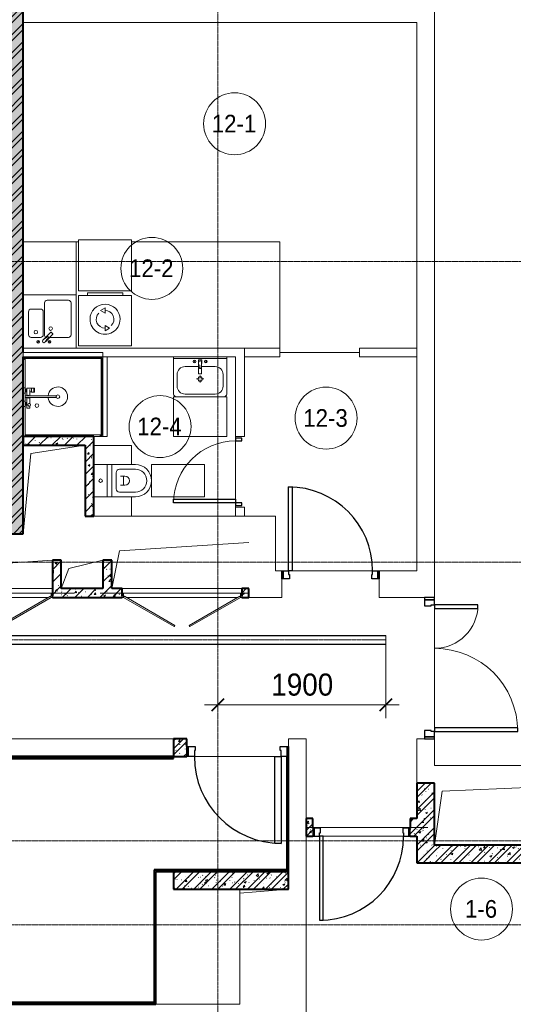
# Model space of a CAD drawing. Header units: millimetres. Extents: x 5617 to 113704, y 7718 to 156189.
# Tile 40 of 48: x 65534 to 71114, y 65800 to 76932. Entities that reach past the tile are written whole.
import ezdxf

# ---------------------------------------------------------------- set-up
doc = ezdxf.new("R2010")
doc.units = ezdxf.units.MM
for name, pattern in [('ADSK_Линия сетки', [25, 20, -2.5, 0, -2.5]), ('Линия сетки', [25, 20, -2.5, 0, -2.5]), ('Осевая', [14, 10, -2, 0, -2])]:
    doc.linetypes.add(name, pattern=pattern)
for name, color, linetype, lineweight in [('Двери', 7, 'Continuous', 18), ('Кабельные лотки', 7, 'Continuous', 18), ('Каркас несущий', 7, 'Continuous', 18), ('Каркас_Импост', 7, 'Continuous', 30), ('Лестницы', 7, 'Continuous', 18), ('Марки помещений', 7, 'Continuous', 20), ('Мебель', 7, 'Continuous', 18), ('Монтажный зазор', 7, 'Continuous', 30), ('Осевая линия', 7, 'Осевая', 18), ('Оси', 7, 'Continuous', 9), ('Панель', 7, 'Continuous', 30), ('Перекрытия', 7, 'Continuous', 18), ('Размеры', 7, 'Continuous', 9), ('Размеры-100', 7, 'Continuous', 9), ('Сантехнические приборы', 7, 'Continuous', 18), ('Стены', 7, 'Continuous', 18), ('Стены разрез', 7, 'Continuous', 40), ('Стены штриховка', 7, 'Continuous', 40), ('Электрооборудование', 7, 'Continuous', 18)]:
    doc.layers.add(name, color=color, linetype=linetype, lineweight=lineweight)
doc.styles.add('Arial', font='arial.ttf', dxfattribs={"width": 0.9, "height": 250})
doc.styles.add('Arial_3', font='arial.ttf', dxfattribs={"width": 0.9, "height": 200})
doc.dimstyles.new('Основной_2_5_мм', dxfattribs={"dimscale": 304.8, "dimtxt": 255.06485, "dimasz": 0.463911, "dimexe": 0.492126, "dimexo": 0.492126, "dimgap": 0.098425, "dimtad": 1, "dimdec": 0, "dimdsep": 46, "dimtxsty": 'Arial', "dimblk1": 'OBLIQUE', "dimblk2": 'OBLIQUE', "dimsah": 1, "dimcen": 0.09, "dimdle": 0.492126, "dimazin": 2, "dimtfac": 1, "dimtdec": 4, "dimtix": 1, "dimtmove": 0, "dimatfit": 3, "dimfxl": 1, "dimtvp": 1, "dimtolj": 1, "dimtzin": 0, "dimlwd": 20, "dimlwe": 20, "dimarcsym": 2})
pattern_1 = [(50, (0, 0), (218.62117, -19.1268), [22.86, -251.46]), (355, (0, 0), (-42.2919, 229.2684), [18.288, -201.168]), (100.451, (18.22, -1.6), (176.33107, 210.13963), [19.428, -213.708]), (46.184, (0, 60.96), (325.29495, -50.45164), [34.29, -377.19]), (96.636, (27.1, 56.76), (284.883, 296.9127), [29.142, -320.562]), (351.184, (0, 60.96), (284.8858, 296.9107), [27.432, -301.752]), (21, (30.48, 45.72), (181.93753, -122.71832), [22.86, -251.46]), (326, (30.48, 45.72), (74.1622, 221.0262), [18.288, -201.168]), (71.451, (45.64, 35.5), (256.10035, 98.30526), [19.428, -213.708]), (37.5, (0, 0), (3.70639, 101.465895), [3.353, -195.377, 3.353, -200.863, -201.93]), (37.5, (0, 0), (3.70639, 101.465895), [-402.946, 3.353, -198.577]), (7.5, (0, 0), (80.18358, 120.21653), [3.353, -113.081, 3.353, -190.805, -76.962]), (7.5, (0, 0), (80.18358, 120.21653), [-310.591, 3.353, -73.609]), (327.5, (-67.97, 0), (162.708646, -6.87497), [3.353, -72.847, 3.353, -234.391, -315.468]), (327.5, (-67.97, 0), (162.708646, -6.87497), [-313.944, 3.353, -312.115]), (317.5, (-98.45, 0), (177.75468, 30.51183), [3.353, -95.707, 3.353, -154.534, -224.028]), (317.5, (-98.45, 0), (177.75468, 30.51183), [-256.946, 3.353, -220.675])]
pattern_2 = [(45, (0, 0), (-70.71068, 70.71068), [])]
pattern_3 = [(45, (0, 0), (-101.02788, 101.02788), []), (45, (67.35, 0), (-101.02788, 101.02788), [])]

# ---------------------------------------------------------------- blocks, each defined once
blk = doc.blocks.new('MR_Зона обслуживания - MR_Зона обслуживания-2560081-МКСС_K1_L02_4_800_')
at = {"layer": 'Мебель', "color": 254, "lineweight": 9, "true_color": 0xcccccc}
for p, q in [((450, 50), (-450, 50)), ((-450, 50), (-450, 0)), ((-450, 0), (450, 0)), ((450, 0), (450, 50))]:
    blk.add_line(p, q, dxfattribs=at)
blk = doc.blocks.new('MR_Зона обслуживания - MR_Зона обслуживания-2560083-МКСС_K1_L02_4_800_')
at = {"layer": 'Мебель', "color": 254, "lineweight": 9, "true_color": 0xcccccc}
for p, q in [((182.5, 600), (-182.5, 600)), ((-182.5, 600), (-182.5, 0)), ((182.5, 0), (182.5, 600)), ((-182.5, 0), (182.5, 0))]:
    blk.add_line(p, q, dxfattribs=at)
blk = doc.blocks.new('MR_Зона обслуживания - MR_Зона обслуживания-2560084-МКСС_K1_L02_4_800_')
at = {"layer": 'Мебель', "color": 254, "lineweight": 9, "true_color": 0xcccccc}
for p, q in [((108.75, 425), (-108.75, 425)), ((-108.75, 425), (-108.75, 0)), ((108.75, 0), (108.75, 425))]:
    blk.add_line(p, q, dxfattribs=at)
blk = doc.blocks.new('MR_Зона обслуживания - MR_Зона обслуживания-V5-МКСС_K1_L02_4_800_')
at = {"layer": 'Мебель', "color": 254, "lineweight": 9, "true_color": 0xcccccc}
for p, q in [((300, 0), (-300, 0)), ((-300, 0), (-300, -580)), ((300, -580), (300, 0)), ((-300, -580), (300, -580))]:
    blk.add_line(p, q, dxfattribs=at)
blk = doc.blocks.new('MR_Зона обслуживания - MR_Зона обслуживания-V6-МКСС_K1_L02_4_800_')
at = {"layer": 'Мебель', "color": 254, "lineweight": 9, "true_color": 0xcccccc}
for p, q in [((300, 600), (-300, 600)), ((300, 0), (300, 600)), ((-300, 0), (300, 0))]:
    blk.add_line(p, q, dxfattribs=at)
blk = doc.blocks.new('MR_Зона обслуживания - MR_Зона обслуживания-V9-МКСС_K1_L02_4_800_')
at = {"layer": 'Мебель', "color": 254, "lineweight": 9, "true_color": 0xcccccc}
for p, q in [((300, 0), (-300, 0)), ((-300, 0), (-300, -450)), ((300, -450), (300, 0)), ((-300, -450), (300, -450))]:
    blk.add_line(p, q, dxfattribs=at)
blk = doc.blocks.new('A_DOR_Door - Вн_3_Одинарная_800x2100-2782840-МКСС_K1_L02_4_800_')
at = {"layer": 'Двери', "color": 254, "lineweight": 30, "true_color": 0xcccccc}
for p, q in [((-350, 50), (-350, 750)), ((-350, 750), (-310, 750)), ((-350, 50), (-350, 750)), ((-310, 750), (-310, 50)), ((-380, 50), (-380, -20)), ((-350, 50), (-380, 50)), ((-310, 50), (-350, 50)), ((-350, -20), (-350, 50)), ((380, 50), (350, 50)), ((350, 50), (350, -20)), ((380, -20), (380, 50)), ((-380, -20), (-350, -20)), ((350, -20), (380, -20))]:
    blk.add_line(p, q, dxfattribs=at)
at = {"layer": 'Двери', "color": 254, "lineweight": 9, "true_color": 0xe5e5e5}
blk.add_arc((-350, 50), 700, 360, 90, dxfattribs=at)
blk = doc.blocks.new('101_Лючок доступа_Двупольный - ЛД_П_1350х2100_ПК-3931540-МКСС_K1_L02_4_800_')
at = {"layer": 'Двери', "color": 254, "true_color": 0xcccccc}
for p, q in [((-88, 380), (-660, 50)), ((-653, 37), (-81, 367)), ((-81, 367), (-88, 380)), ((88, 380), (81, 367)), ((81, 367), (652, 37)), ((660, 50), (88, 380)), ((-660, 50), (-675, 50)), ((-660, 50), (-653, 37)), ((0, 50), (-630, 50)), ((630, 50), (0, 50)), ((652, 37), (660, 50)), ((675, 50), (660, 50)), ((675, -50), (-675, -50))]:
    blk.add_line(p, q, dxfattribs=at)
at = {"layer": 'Каркас_Импост', "color": 254, "lineweight": 18, "true_color": 0xcccccc}
for p, q in [((-675, 50), (-660, 50)), ((-675, 50), (-675, 0)), ((-675, 0), (-660, 0)), ((-660, 50), (-660, 0)), ((675, 50), (660, 50)), ((660, 50), (660, 0)), ((660, 0), (675, 0)), ((675, 50), (675, 0))]:
    blk.add_line(p, q, dxfattribs=at)
blk = doc.blocks.new('101_Лючок доступа_Двупольный - ЛД_П_1500х2100-3933160-МКСС_K1_L02_4_800_')
at = {"layer": 'Двери', "color": 254, "true_color": 0xcccccc}
for p, q in [((-98, 417), (-735, 50)), ((-728, 37), (-91, 405)), ((-91, 405), (-98, 417)), ((98, 417), (91, 405)), ((91, 405), (727, 37)), ((735, 50), (98, 417)), ((-735, 50), (-750, 50)), ((-735, 50), (-728, 37)), ((0, 50), (-705, 50)), ((705, 50), (0, 50)), ((727, 37), (735, 50)), ((750, 50), (735, 50)), ((750, -50), (-750, -50))]:
    blk.add_line(p, q, dxfattribs=at)
at = {"layer": 'Каркас_Импост', "color": 254, "lineweight": 18, "true_color": 0xcccccc}
for p, q in [((-750, 50), (-735, 50)), ((-750, 50), (-750, 0)), ((-750, 0), (-735, 0)), ((-735, 50), (-735, 0)), ((750, 50), (735, 50)), ((735, 50), (735, 0)), ((735, 0), (750, 0)), ((750, 50), (750, 0))]:
    blk.add_line(p, q, dxfattribs=at)
blk = doc.blocks.new('101_Дверь_Однопольная - _НЧ_Мет_900х2100_Квартира_Пр-3603088-МКСС_K1_L02_4_800_')
at = {"layer": 'Каркас_Импост', "color": 254, "true_color": 0xcccccc}
for p, q in [((-535, 150), (-475, 150)), ((-535, 60), (-535, 150)), ((-475, 150), (-475, 110)), ((475, 150), (535, 150)), ((475, 110), (475, 150)), ((535, 150), (535, 60)), ((-465, 60), (-535, 60)), ((-475, 110), (-465, 110)), ((-465, 110), (-465, 60)), ((465, 110), (475, 110)), ((465, 60), (465, 110)), ((535, 60), (465, 60))]:
    blk.add_line(p, q, dxfattribs=at)
at = {"layer": 'Монтажный зазор', "color": 254, "true_color": 0xcccccc}
for p, q in [((-550, 150), (-535, 150)), ((-550, 60), (-550, 150)), ((-535, 150), (-535, 60)), ((535, 60), (535, 150)), ((535, 150), (550, 150)), ((550, 150), (550, 60)), ((-535, 60), (-550, 60)), ((550, 60), (535, 60))]:
    blk.add_line(p, q, dxfattribs=at)
at = {"layer": 'Панель', "color": 254, "true_color": 0xcccccc}
for p, q in [((-475, 1100), (-435, 1100)), ((-475, 150), (-475, 1100)), ((-435, 1100), (-435, 150)), ((-435, 150), (-475, 150))]:
    blk.add_line(p, q, dxfattribs=at)
blk.add_arc((-475, 150), 950, 0, 90, dxfattribs=at)
blk = doc.blocks.new('101_Дверь_Однопольная - _НЧ_Мет_900х2100_Квартира_Л-3603484-МКСС_K1_L02_4_800_')
at = {"layer": 'Каркас_Импост', "color": 254, "true_color": 0xcccccc}
for p, q in [((-475, 100), (-535, 100)), ((-535, 100), (-535, 10)), ((-535, 10), (-465, 10)), ((-475, 60), (-475, 100)), ((-465, 60), (-475, 60)), ((-465, 10), (-465, 60)), ((475, 60), (465, 60)), ((465, 60), (465, 10)), ((465, 10), (535, 10)), ((535, 100), (475, 100)), ((475, 100), (475, 60)), ((535, 10), (535, 100))]:
    blk.add_line(p, q, dxfattribs=at)
at = {"layer": 'Монтажный зазор', "color": 254, "true_color": 0xcccccc}
for p, q in [((-535, 100), (-550, 100)), ((-550, 100), (-550, 10)), ((-550, 10), (-535, 10)), ((-535, 10), (-535, 100)), ((550, 100), (535, 100)), ((535, 100), (535, 10)), ((535, 10), (550, 10)), ((550, 10), (550, 100))]:
    blk.add_line(p, q, dxfattribs=at)
at = {"layer": 'Панель', "color": 254, "true_color": 0xcccccc}
for p, q in [((475, 1050), (435, 1050)), ((435, 1050), (435, 100)), ((475, 100), (475, 1050)), ((435, 100), (475, 100))]:
    blk.add_line(p, q, dxfattribs=at)
blk.add_arc((475, 100), 950, 90, 180, dxfattribs=at)
blk = doc.blocks.new('ПР - 1100_200_Оп200-75-3603498-МКСС_K1_L02_4_800_')
at = {"layer": 'Каркас несущий', "color": 254, "true_color": 0xffcccc}
blk.add_line((-750, 0), (625, 0), dxfattribs=at)
blk.add_line((-750, 0), (625, 0), dxfattribs=at)
blk = doc.blocks.new('101_Дверь_Однопольная - _НЧ_Мет_900х2100_ЛК_По дизайн-проекту_EI60_Пр-3790435-МКСС_K1_L02_4_800_')
at = {"layer": 'Каркас_Импост', "color": 254, "true_color": 0xcccccc}
for p, q in [((-560, 100), (-490, 100)), ((-560, -15), (-560, 100)), ((-490, 100), (-490, 30)), ((-490, 30), (-480, 30)), ((-480, 30), (-480, -15)), ((480, 30), (490, 30)), ((480, -15), (480, 30)), ((490, 100), (560, 100)), ((490, 30), (490, 100)), ((560, 100), (560, -15)), ((-480, -15), (-560, -15)), ((560, -15), (480, -15))]:
    blk.add_line(p, q, dxfattribs=at)
at = {"layer": 'Монтажный зазор', "color": 254, "true_color": 0xcccccc}
for p, q in [((-575, 100), (-560, 100)), ((-575, -15), (-575, 100)), ((-560, 100), (-560, -15)), ((560, -15), (560, 100)), ((560, 100), (575, 100)), ((575, 100), (575, -15)), ((-560, -15), (-575, -15)), ((575, -15), (560, -15))]:
    blk.add_line(p, q, dxfattribs=at)
at = {"layer": 'Панель', "color": 254, "true_color": 0xcccccc}
for p, q in [((-490, 1080), (-420, 1080)), ((-490, 100), (-490, 1080)), ((-420, 1080), (-420, 100)), ((-420, 100), (-490, 100))]:
    blk.add_line(p, q, dxfattribs=at)
blk.add_arc((-490, 100), 980, 0, 90, dxfattribs=at)
blk = doc.blocks.new('101_Дверь_Двупольная - _ПЧ_Мет_1350х2100_Лифтовый холл_Л-3669655-МКСС_K1_L02_4_800_')
at = {"layer": 'Каркас_Импост', "color": 254, "true_color": 0xcccccc}
for p, q in [((-715, 100), (-775, 100)), ((-775, 100), (-775, -15)), ((-715, 60), (-715, 100)), ((-705, 60), (-715, 60)), ((-705, -15), (-705, 60)), ((715, 60), (705, 60)), ((705, 60), (705, -15)), ((775, 100), (715, 100)), ((715, 100), (715, 60)), ((775, -15), (775, 100)), ((-775, -15), (-705, -15)), ((705, -15), (775, -15))]:
    blk.add_line(p, q, dxfattribs=at)
at = {"layer": 'Монтажный зазор', "color": 254, "true_color": 0xcccccc}
for p, q in [((-775, 100), (-800, 100)), ((-800, 100), (-800, -15)), ((-775, -15), (-775, 100)), ((800, 100), (775, 100)), ((775, 100), (775, -15)), ((800, -15), (800, 100)), ((-800, -15), (-775, -15)), ((775, -15), (800, -15))]:
    blk.add_line(p, q, dxfattribs=at)
at = {"layer": 'Панель', "color": 254, "true_color": 0xcccccc}
for p, q in [((715, 1040), (675, 1040)), ((675, 1040), (675, 100)), ((715, 100), (715, 1040)), ((-675, 590), (-715, 590)), ((-715, 590), (-715, 100)), ((-675, 100), (-675, 590)), ((-715, 100), (-675, 100)), ((675, 100), (715, 100))]:
    blk.add_line(p, q, dxfattribs=at)
at = {"layer": 'Панель', "color": 254, "lineweight": 18, "true_color": 0xcccccc}
for centre, radius, start, end in [((715, 100), 940, 90, 180), ((-715, 100), 490, 360, 90)]:
    blk.add_arc(centre, radius, start, end, dxfattribs=at)
blk = doc.blocks.new('ПР - 1520_100_Оп1210-250-3955347-МКСС_K1_L02_4_800_')
at = {"layer": 'Каркас несущий', "color": 254, "true_color": 0xffcccc}
blk.add_line((-1000, 0), (1960, 0), dxfattribs=at)
blk.add_line((-1000, 0), (1960, 0), dxfattribs=at)
blk = doc.blocks.new('ПР - 1350_100_Оп250-80-3954771-МКСС_K1_L02_4_800_')
at = {"layer": 'Каркас несущий', "color": 254, "true_color": 0xffcccc}
blk.add_line((-755, 0), (925, 0), dxfattribs=at)
blk.add_line((-755, 0), (925, 0), dxfattribs=at)
blk = doc.blocks.new('MR_Душевой поддон - Санузел с душем_900х900-2560079-МКСС_K1_L02_4_800_')
at = {"layer": 'Сантехнические приборы', "color": 253, "true_color": 0xaaaaaa}
for p, q in [((-70, 900), (-100, 900)), ((-100, 900), (-100, 870)), ((-70, 900), (770, 900)), ((-70, 890), (-70, 900)), ((800, 900), (770, 900)), ((770, 900), (770, 890)), ((800, 870), (800, 900)), ((-100, 30), (-100, 870)), ((-100, 870), (-90, 870)), ((-90, 870), (-90, 890)), ((-90, 890), (-70, 890)), ((790, 890), (-90, 890)), ((-90, 890), (-90, 10)), ((-80, 10), (-80, 880)), ((-80, 880), (790, 880)), ((770, 890), (790, 890)), ((780, 880), (780, 20)), ((790, 890), (790, 870)), ((790, 880), (790, 890)), ((790, 870), (800, 870)), ((800, 870), (800, 0)), ((339, 20), (339, 375)), ((361, 375), (361, 20)), ((252, 129), (299, 129)), ((252, 120), (252, 129)), ((252, 120), (299, 120)), ((252, 93), (252, 120)), ((299, 120), (252, 120)), ((299, 129), (299, 120)), ((299, 120), (299, 93)), ((-100, 30), (-100, 0)), ((-90, 30), (-100, 30)), ((-90, 10), (-90, 30)), ((-70, 10), (-90, 10)), ((-90, 10), (-80, 10)), ((250, 20), (-80, 20)), ((-70, 0), (-70, 10)), ((250, 0), (-70, 0)), ((250, 20), (310, 20)), ((250, 0), (250, 20)), ((299, 93), (252, 93)), ((254, 93), (297, 93)), ((254, 42), (254, 93)), ((267, 42), (254, 42)), ((264, 34), (296, 34)), ((264, 20), (264, 34)), ((296, 20), (264, 20)), ((267, 74), (339, 74)), ((339, 42), (267, 42)), ((267, 42), (294, 42)), ((267, 34), (267, 42)), ((294, 34), (267, 34)), ((294, 42), (294, 34)), ((296, 34), (296, 20)), ((297, 93), (297, 74)), ((339, 20), (310, 20)), ((310, 20), (310, 0)), ((400, 0), (310, 0)), ((361, 20), (339, 20)), ((361, 74), (429, 74)), ((479, 42), (361, 42)), ((400, 20), (361, 20)), ((400, 0), (400, 20)), ((400, 20), (460, 20)), ((414, 20), (414, 34)), ((414, 34), (446, 34)), ((446, 20), (414, 20)), ((416, 34), (416, 42)), ((416, 42), (443, 42)), ((443, 34), (416, 34)), ((443, 42), (443, 34)), ((446, 34), (446, 20)), ((456, 74), (479, 74)), ((780, 20), (460, 20)), ((460, 20), (460, 0)), ((800, 0), (460, 0)), ((479, 74), (479, 42)), ((-100, 0), (-70, 0)), ((310, 0), (250, 0)), ((460, 0), (400, 0))]:
    blk.add_line(p, q, dxfattribs=at)
for centre, radius, start, end in [((350, 392), 110, 275.916, 264.084), ((350, 392), 20, 0, 180), ((350, 392), 20, 180, 0), ((350, 392), 20, 235.4667, 304.5333), ((450, 155), 20.9, 360, 180), ((450, 155), 20.9, 180, 360), ((350, 56), 15.5, 137.0093, 222.9907), ((350, 56), 15.5, 317.0093, 42.9907), ((442, 67), 15, 0, 180), ((442, 67), 15, 154.0483, 25.9517), ((442, 67), 15, 180, 0)]:
    blk.add_arc(centre, radius, start, end, dxfattribs=at)
blk = doc.blocks.new('MR_Унитаз напольный - Санузел с ванной-2560082-МКСС_K1_L02_4_800_')
at = {"layer": 'Сантехнические приборы', "color": 253, "true_color": 0xaaaaaa}
for p, q in [((-182.5, 0), (-182.5, 267.5)), ((-130, 267.5), (-130, 90)), ((130, 90), (130, 267.5)), ((182.5, 267.5), (182.5, 0)), ((-50, 150), (-50, 100)), ((-50, 135), (50, 135)), ((50, 100), (50, 150)), ((182.5, 0), (-182.5, 0)), ((-182.5, -50), (-182.5, 0)), ((-182.5, 0), (182.5, 0)), ((-90, 50), (90, 50)), ((182.5, 0), (182.5, -50)), ((-182.5, -50), (182.5, -50)), ((-182.5, -200), (-182.5, -50)), ((182.5, -50), (-182.5, -50)), ((182.5, -50), (182.5, -200)), ((182.5, -200), (-182.5, -200))]:
    blk.add_line(p, q, dxfattribs=at)
for centre, radius, start, end in [((0, 267.5), 182.5, 0, 180), ((0, 267.5), 130, 360, 180), ((0, 150), 50, 360, 180), ((-90, 90), 40, 180, 270), ((90, 90), 40, 270, 360), ((0, -125), 20, 360, 180), ((0, -125), 20, 180, 360)]:
    blk.add_arc(centre, radius, start, end, dxfattribs=at)
blk = doc.blocks.new('MR_Стиральная машина - Стиральная машина_600-2498981-МКСС_K1_L02_4_800_')
at = {"layer": 'Электрооборудование', "color": 253, "true_color": 0xaaaaaa}
for p, q in [((300, 0), (-300, 0)), ((-300, 0), (-300, -570)), ((300, -570), (300, 0)), ((0, -170), (-52, -200)), ((-52, -200), (0, -230)), ((0, -230), (0, -170)), ((0, -370), (0, -430)), ((52, -400), (0, -370)), ((0, -430), (52, -400)), ((-300, -570), (300, -570)), ((-200, -570), (-200, -600)), ((-200, -600), (200, -600)), ((200, -600), (200, -570))]:
    blk.add_line(p, q, dxfattribs=at)
for radius, start, end in [(170, 360, 180), (100, 315, 90), (170, 180, 360), (100, 135, 270)]:
    blk.add_arc((0, -300), radius, start, end, dxfattribs=at)
blk = doc.blocks.new('MR_Мойка - Кухонная мойка-2560094-МКСС_K1_L02_4_800_')
at = {"layer": 'Сантехнические приборы', "color": 253, "true_color": 0xaaaaaa}
for p, q in [((-300, -50), (-300, 550)), ((-300, 550), (300, 550)), ((-300, -50), (-300, 550)), ((-60, 100), (-60, 460)), ((-30, 490), (210, 490)), ((240, 460), (240, 100)), ((300, 550), (300, -50)), ((-240, 100), (-240, 360)), ((-210, 390), (-104, 390)), ((-74, 360), (-74, 100)), ((-70, 48), (11, 129)), ((16, 129), (35, 110)), ((-104, 70), (-210, 70)), ((-137, 7), (-123, 33)), ((-79, 39), (-70, 48)), ((-46, 24), (-55, 15)), ((35, 105), (-46, 24)), ((3, 7), (-11, 33)), ((210, 70), (0, 70)), ((300, -50), (-300, -50))]:
    blk.add_line(p, q, dxfattribs=at)
for centre, radius, start, end in [((-30, 460), 30, 90, 180), ((210, 460), 30, 0, 90), ((-210, 360), 30, 90, 180), ((-104, 360), 30, 0, 90), ((-157, 130), 20, 0, 180), ((-157, 130), 20, 180, 0), ((10, 170), 20, 0, 180), ((10, 170), 20, 180, 0), ((14, 127), 3, 45, 135), ((14, 127), 3, 45, 135), ((-210, 100), 30, 180, 270), ((-130, 20), 15, 0, 180), ((-130, 20), 15, 180, 0), ((-104, 100), 30, 270, 0), ((-67, 27), 17, 135, 315), ((-171, 230), 209, 299.1823, 313.4054), ((-30, 100), 30, 180, 241.4489), ((136, -78), 209, 136.5946, 150.8177), ((-22, 72), 9.19, 315, 135), ((-4, 20), 15, 0, 180), ((-4, 20), 15, 180, 0), ((33, 107), 3, 315, 45), ((33, 107), 3, 315, 45), ((210, 100), 30, 270, 0)]:
    blk.add_arc(centre, radius, start, end, dxfattribs=at)
blk = doc.blocks.new('MR_Тумба-Умывальник с зеркалом - Тумба-умывальник_600-2560085-МКСС_K1_L02_4_800_')
at = {"layer": 'Сантехнические приборы', "color": 253, "true_color": 0xaaaaaa}
for p, q in [((-300, 0), (-300, -420)), ((300, 0), (-300, 0)), ((300, -420), (300, 0)), ((-300, -20), (300, -20)), ((-17, -110), (-170, -110)), ((-70, -40), (-56, -66)), ((20, -33), (-20, -33)), ((-20, -33), (-20, -73)), ((-20, -73), (-17, -73)), ((-17, -60), (-17, -73)), ((-17, -73), (-17, -188)), ((17, -73), (17, -60)), ((17, -188), (17, -73)), ((17, -73), (20, -73)), ((170, -110), (17, -110)), ((20, -73), (20, -33)), ((70, -40), (56, -66)), ((-260, -200), (-260, -330)), ((-14, -191), (14, -191)), ((0, -210), (0, -240)), ((260, -330), (260, -200)), ((-10, -250), (-40, -250)), ((0, -290), (0, -260)), ((40, -250), (10, -250)), ((-170, -420), (170, -420)), ((-270, -450), (270, -450))]:
    blk.add_line(p, q, dxfattribs=at)
for centre, radius, start, end in [((-170, -200), 90, 90, 180), ((-63, -53), 15, 360, 180), ((-63, -53), 15, 180, 360), ((0, -60), 17, 360, 180), ((-218, -130), 209, 1.5946, 15.8177), ((218, -130), 209, 164.1823, 178.4054), ((63, -53), 15, 360, 180), ((63, -53), 15, 180, 360), ((170, -200), 90, 360, 90), ((-14, -188), 3, 180, 270), ((-14, -188), 3, 195, 255), ((0, -124), 9.19, 180, 360), ((14, -188), 3, 270, 0), ((14, -188), 3, 285, 345), ((-170, -330), 90, 180, 270), ((0, -250), 25, 0, 180), ((0, -250), 25, 180, 0), ((170, -330), 90, 270, 360), ((-270, -420), 30, 180, 270), ((270, -420), 30, 270, 360)]:
    blk.add_arc(centre, radius, start, end, dxfattribs=at)
blk = doc.blocks.new('135_SLK_K1_AR_rvt-1-МКСС_K1_L02_4_800_')
at = {"layer": 'Стены разрез', "lineweight": 9, "true_color": 0xcccccc}
h = blk.add_hatch(dxfattribs=at)
h.set_pattern_fill('FP_1', color=254, style=0, pattern_type=2)
h.set_pattern_definition(pattern_1)
h.paths.add_polyline_path([(48150, 71120), (48150, 77400), (47950, 77400), (47950, 71120)])
h = blk.add_hatch(dxfattribs=at)
h.set_pattern_fill('FP_3', color=254, style=0, pattern_type=2)
h.set_pattern_definition(pattern_3)
h.paths.add_polyline_path([(48150, 71120), (48150, 77400), (47950, 77400), (47950, 71120)])
h = blk.add_hatch(dxfattribs=at)
h.set_pattern_fill('FP_1', color=254, style=0, pattern_type=2)
h.set_pattern_definition(pattern_1)
h.paths.add_polyline_path([(48850, 72120), (48950, 72120), (48950, 72220), (48150, 72220), (48150, 72120), (48787, 72120)])
h = blk.add_hatch(dxfattribs=at)
h.set_pattern_fill('FP_2', color=254, style=0, pattern_type=2)
h.set_pattern_definition(pattern_2)
h.paths.add_polyline_path([(48850, 72120), (48950, 72120), (48950, 72220), (48150, 72220), (48150, 72120), (48787, 72120)])
h = blk.add_hatch(dxfattribs=at)
h.set_pattern_fill('FP_1', color=254, style=0, pattern_type=2)
h.set_pattern_definition(pattern_1)
h.paths.add_polyline_path([(48850, 71320), (48950, 71320), (48950, 72120), (48850, 72120), (48850, 71359)])
h = blk.add_hatch(dxfattribs=at)
h.set_pattern_fill('FP_2', color=254, style=0, pattern_type=2)
h.set_pattern_definition(pattern_2)
h.paths.add_polyline_path([(48850, 71320), (48950, 71320), (48950, 72120), (48850, 72120), (48850, 71359)])
h = blk.add_hatch(dxfattribs=at)
h.set_pattern_fill('FP_1', color=254, style=0, pattern_type=2)
h.set_pattern_definition(pattern_1)
h.paths.add_polyline_path([(48580, 70500), (48580, 70820), (48480, 70820), (48480, 70500)])
h = blk.add_hatch(dxfattribs=at)
h.set_pattern_fill('FP_2', color=254, style=0, pattern_type=2)
h.set_pattern_definition(pattern_2)
h.paths.add_polyline_path([(48580, 70500), (48580, 70820), (48480, 70820), (48480, 70500)])
h = blk.add_hatch(dxfattribs=at)
h.set_pattern_fill('FP_1', color=254, style=0, pattern_type=2)
h.set_pattern_definition(pattern_1)
h.paths.add_polyline_path([(49150, 70500), (49150, 70820), (49050, 70820), (49050, 70500)])
h = blk.add_hatch(dxfattribs=at)
h.set_pattern_fill('FP_2', color=254, style=0, pattern_type=2)
h.set_pattern_definition(pattern_2)
h.paths.add_polyline_path([(49150, 70500), (49150, 70820), (49050, 70820), (49050, 70500)])
h = blk.add_hatch(dxfattribs=at)
h.set_pattern_fill('FP_1', color=254, style=0, pattern_type=2)
h.set_pattern_definition(pattern_1)
h.paths.add_polyline_path([(50700, 70400), (50700, 70500), (50620, 70500), (50620, 70400)])
h.paths.add_polyline_path([(46810, 70400), (46980, 70400), (46980, 70500), (46810, 70500), (46810, 70413)])
h.paths.add_polyline_path([(48480, 70400), (49270, 70400), (49270, 70500), (48480, 70500), (48480, 70413)])
h.paths.add_polyline_path([(46340, 70400), (46460, 70400), (46460, 70500), (46340, 70500), (46340, 70413)])
h = blk.add_hatch(dxfattribs=at)
h.set_pattern_fill('FP_2', color=254, style=0, pattern_type=2)
h.set_pattern_definition(pattern_2)
h.paths.add_polyline_path([(50700, 70400), (50700, 70500), (50620, 70500), (50620, 70400)])
h.paths.add_polyline_path([(46810, 70400), (46980, 70400), (46980, 70500), (46810, 70500), (46810, 70413)])
h.paths.add_polyline_path([(48480, 70400), (49270, 70400), (49270, 70500), (48480, 70500), (48480, 70413)])
h.paths.add_polyline_path([(46340, 70400), (46460, 70400), (46460, 70500), (46340, 70500), (46340, 70413)])
h = blk.add_hatch(dxfattribs=at)
h.set_pattern_fill('FP_1', color=254, style=0, pattern_type=2)
h.set_pattern_definition(pattern_1)
h.paths.add_polyline_path([(50000, 68600), (50000, 68800), (49850, 68800), (49850, 68600), (49942, 68600)])
h = blk.add_hatch(dxfattribs=at)
h.set_pattern_fill('FP_3', color=254, style=0, pattern_type=2)
h.set_pattern_definition(pattern_3)
h.paths.add_polyline_path([(50000, 68600), (50000, 68800), (49850, 68800), (49850, 68600), (49942, 68600)])
h = blk.add_hatch(dxfattribs=at)
h.set_pattern_fill('FP_1', color=254, style=0, pattern_type=2)
h.set_pattern_definition(pattern_1)
h.paths.add_polyline_path([(52800, 67400), (52800, 68300), (52600, 68300), (52600, 67400)])
h = blk.add_hatch(dxfattribs=at)
h.set_pattern_fill('FP_3', color=254, style=0, pattern_type=2)
h.set_pattern_definition(pattern_3)
h.paths.add_polyline_path([(52800, 67400), (52800, 68300), (52600, 68300), (52600, 67400)])
h = blk.add_hatch(dxfattribs=at)
h.set_pattern_fill('FP_1', color=254, style=0, pattern_type=2)
h.set_pattern_definition(pattern_1)
h.paths.add_polyline_path([(52600, 67700), (52600, 67900), (52525, 67900), (52525, 67700)])
h.paths.add_polyline_path([(51350, 67700), (51425, 67700), (51425, 67900), (51350, 67900), (51350, 67790)])
h = blk.add_hatch(dxfattribs=at)
h.set_pattern_fill('FP_3', color=254, style=0, pattern_type=2)
h.set_pattern_definition(pattern_3)
h.paths.add_polyline_path([(52600, 67700), (52600, 67900), (52525, 67900), (52525, 67700)])
h.paths.add_polyline_path([(51350, 67700), (51425, 67700), (51425, 67900), (51350, 67900), (51350, 67790)])
h = blk.add_hatch(dxfattribs=at)
h.set_pattern_fill('FP_1', color=254, style=0, pattern_type=2)
h.set_pattern_definition(pattern_1)
h.paths.add_polyline_path([(54900, 67400), (54900, 67600), (52800, 67600), (52800, 67400), (54562, 67400)])
h = blk.add_hatch(dxfattribs=at)
h.set_pattern_fill('FP_3', color=254, style=0, pattern_type=2)
h.set_pattern_definition(pattern_3)
h.paths.add_polyline_path([(54900, 67400), (54900, 67600), (52800, 67600), (52800, 67400), (54562, 67400)])
h = blk.add_hatch(dxfattribs=at)
h.set_pattern_fill('FP_1', color=254, style=0, pattern_type=2)
h.set_pattern_definition(pattern_1)
h.paths.add_polyline_path([(49850, 67100), (51150, 67100), (51150, 67300), (49850, 67300)])
h = blk.add_hatch(dxfattribs=at)
h.set_pattern_fill('FP_3', color=254, style=0, pattern_type=2)
h.set_pattern_definition(pattern_3)
h.paths.add_polyline_path([(49850, 67100), (51150, 67100), (51150, 67300), (49850, 67300)])
at = {"color": 254, "lineweight": 18, "true_color": 0xcccccc}
for p, q in [((48150, 71120), (48237, 72028)), ((48237, 72028), (48850, 72120)), ((49150, 70500), (49237, 70928)), ((49237, 70928), (50700, 71020)), ((46997, 70728), (48480, 70820)), ((48667, 70728), (49050, 70820)), ((48580, 70500), (48667, 70728)), ((52887, 68208), (54900, 68300)), ((52800, 67600), (52887, 68208)), ((50600, 67058), (51151, 67100))]:
    blk.add_line(p, q, dxfattribs=at)
at = {"layer": 'Лестницы', "color": 254, "true_color": 0xcccccc}
for p, q in [((50600, 65800), (50600, 67100)), ((49650, 65800), (50600, 65800))]:
    blk.add_line(p, q, dxfattribs=at)
at = {"layer": 'Перекрытия', "color": 254, "true_color": 0xcccccc}
for p, q in [((52800, 77200), (52800, 70400)), ((52600, 76900), (48150, 76900)), ((52600, 73220), (52600, 76900)), ((52600, 70700), (52600, 73120)), ((50550, 72200), (50550, 72220)), ((50550, 72220), (50550, 72200)), ((50550, 71510), (50550, 72170)), ((50550, 72170), (50550, 71510)), ((50550, 71420), (50550, 71440)), ((50550, 71440), (50550, 71420)), ((49375, 71320), (50550, 71320)), ((50650, 71320), (51000, 71320)), ((51000, 71320), (51000, 70700)), ((51000, 70700), (51075, 70700)), ((52100, 70700), (51190, 70700)), ((51190, 70700), (52100, 70700)), ((52175, 70700), (52600, 70700)), ((51075, 70610), (51075, 70400)), ((52175, 70400), (52175, 70610)), ((51075, 70400), (50700, 70400)), ((52685, 70400), (52175, 70400)), ((52800, 68925), (52800, 70275)), ((52800, 70275), (52800, 68925)), ((38100, 68800), (49850, 68800)), ((51150, 68715), (51150, 68800)), ((51150, 68800), (51350, 68800)), ((51350, 68800), (51350, 67900)), ((52600, 68300), (52600, 68800)), ((52600, 68800), (52685, 68800)), ((52800, 68800), (52800, 68500)), ((50085, 68600), (50995, 68600)), ((50995, 68600), (50085, 68600)), ((52800, 68500), (54900, 68500)), ((51350, 67700), (51350, 65500)), ((51540, 67700), (52450, 67700)), ((52450, 67700), (51540, 67700))]:
    blk.add_line(p, q, dxfattribs=at)
at = {"layer": 'Стены', "color": 254, "true_color": 0xcccccc}
for p, q in [((48150, 74420), (48775, 74420)), ((48775, 74420), (48750, 74420)), ((49375, 74420), (51050, 74420)), ((51050, 74420), (49375, 74420)), ((51050, 74420), (51050, 74420)), ((51050, 73220), (51050, 74420)), ((51050, 74420), (51050, 73220)), ((48150, 73220), (50650, 73220)), ((50650, 73120), (50650, 73220)), ((50650, 73220), (51050, 73220)), ((50650, 73220), (50650, 73120)), ((51050, 73220), (51050, 73120)), ((51050, 73220), (51050, 73220)), ((51950, 73170), (51050, 73170)), ((51050, 73170), (51950, 73170)), ((51050, 73170), (51050, 73170)), ((51950, 73220), (52600, 73220)), ((51950, 73220), (51950, 73120)), ((51950, 73170), (51950, 73170)), ((52600, 73220), (52600, 73120)), ((50550, 73120), (49100, 73120)), ((50550, 72220), (50550, 73120)), ((50650, 73120), (50650, 72220)), ((51050, 73120), (50650, 73120)), ((52600, 73120), (51950, 73120)), ((50550, 72220), (50650, 72220)), ((50550, 71320), (50550, 71420)), ((50650, 71420), (50550, 71420)), ((50650, 71420), (50650, 71320)), ((50550, 71320), (50650, 71320)), ((46980, 70500), (48480, 70500)), ((49270, 70500), (50620, 70500))]:
    blk.add_line(p, q, dxfattribs=at)
at = {"layer": 'Стены разрез', "color": 254, "true_color": 0xcccccc}
for p, q in [((48150, 73170), (48150, 77400)), ((48150, 72220), (48150, 73120)), ((48950, 72220), (48150, 72220)), ((48950, 72120), (48950, 72220)), ((48150, 72120), (48850, 72120)), ((48150, 71120), (48150, 72120)), ((48850, 72120), (48850, 71320)), ((48950, 71320), (48950, 72120)), ((48850, 71320), (48950, 71320)), ((47950, 71120), (48150, 71120)), ((48480, 70820), (48480, 70500)), ((48580, 70820), (48480, 70820)), ((48580, 70500), (48580, 70820)), ((49050, 70820), (49050, 70500)), ((49150, 70820), (49050, 70820)), ((49150, 70500), (49150, 70820)), ((48480, 70500), (48480, 70415)), ((49050, 70500), (48580, 70500)), ((49270, 70500), (49150, 70500)), ((49270, 70415), (49270, 70500)), ((50700, 70500), (50620, 70500)), ((50620, 70500), (50620, 70415)), ((50700, 70400), (50700, 70500)), ((48480, 70400), (49270, 70400)), ((50620, 70400), (50700, 70400)), ((50000, 68800), (49850, 68800)), ((49850, 68800), (49850, 68600)), ((50000, 68715), (50000, 68800)), ((49850, 68600), (43914, 68600)), ((43914, 68580), (49850, 68580)), ((49850, 68580), (49850, 68600)), ((49850, 68600), (50000, 68600)), ((51130, 68600), (51130, 67320)), ((51150, 67320), (51150, 68600)), ((52600, 68300), (52600, 67900)), ((52800, 68300), (52600, 68300)), ((52800, 67600), (52800, 68300)), ((51425, 67900), (51350, 67900)), ((51350, 67900), (51350, 67700)), ((51425, 67790), (51425, 67900)), ((52600, 67900), (52525, 67900)), ((52525, 67900), (52525, 67790)), ((51350, 67700), (51425, 67700)), ((52525, 67700), (52600, 67700)), ((52600, 67700), (52600, 67400)), ((54900, 67600), (52800, 67600)), ((52600, 67400), (52800, 67400)), ((52800, 67400), (54900, 67400)), ((51130, 67320), (49630, 67320)), ((49630, 67320), (49630, 67315)), ((49630, 67315), (49630, 67300)), ((49630, 67300), (49630, 65820)), ((49650, 65820), (49650, 67300)), ((49650, 67300), (51150, 67300)), ((51150, 67300), (49850, 67300)), ((49850, 67300), (49850, 67100)), ((51150, 67315), (51150, 67320)), ((51150, 67300), (51150, 67315)), ((51150, 67100), (51150, 67300)), ((49850, 67100), (51150, 67100)), ((49630, 65820), (45651, 65820)), ((45651, 65800), (49650, 65800)), ((49650, 65815), (49650, 65820)), ((49650, 65800), (49650, 65815))]:
    blk.add_line(p, q, dxfattribs=at)
at = {"layer": 'Стены штриховка', "color": 254, "true_color": 0xcccccc}
for p, q in [((48150, 72220), (48150, 72120)), ((48150, 72120), (48150, 72220)), ((43914, 68585), (49850, 68585)), ((51135, 68600), (51135, 67320)), ((49635, 67300), (49635, 67315)), ((51135, 67315), (49635, 67315)), ((49635, 67300), (49635, 65820)), ((51135, 67320), (51135, 67315)), ((49635, 65815), (45651, 65815)), ((49635, 65820), (49635, 65815))]:
    blk.add_line(p, q, dxfattribs=at)
at = {"layer": 'Двери', "color": 254, "lineweight": 18, "true_color": 0xcccccc}
for name, p, rotation in [('A_DOR_Door - Вн_3_Одинарная_800x2100-2782840-МКСС_K1_L02_4_800_', (50600, 71820), 90.00000000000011), ('101_Лючок доступа_Двупольный - ЛД_П_1500х2100-3933160-МКСС_K1_L02_4_800_', (47730, 70450), 180), ('101_Лючок доступа_Двупольный - ЛД_П_1350х2100_ПК-3931540-МКСС_K1_L02_4_800_', (49945, 70450), 180), ('101_Дверь_Двупольная - _ПЧ_Мет_1350х2100_Лифтовый холл_Л-3669655-МКСС_K1_L02_4_800_', (52700, 69600), 269.9999999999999), ('101_Дверь_Однопольная - _НЧ_Мет_900х2100_ЛК_По дизайн-проекту_EI60_Пр-3790435-МКСС_K1_L02_4_800_', (50575, 68700), 180), ('101_Дверь_Однопольная - _НЧ_Мет_900х2100_Квартира_Л-3603484-МКСС_K1_L02_4_800_', (51975, 67800), 180)]:
    blk.add_blockref(name, p, dxfattribs=dict(at, rotation=rotation))
blk.add_blockref('101_Дверь_Однопольная - _НЧ_Мет_900х2100_Квартира_Пр-3603088-МКСС_K1_L02_4_800_', (51625, 70550), dxfattribs=at)
at = {"layer": 'Каркас несущий', "color": 254, "lineweight": 18, "true_color": 0xcccccc, "rotation": 180}
for name, p in [('ПР - 1520_100_Оп1210-250-3955347-МКСС_K1_L02_4_800_', (47730, 70450)), ('ПР - 1350_100_Оп250-80-3954771-МКСС_K1_L02_4_800_', (49945, 70450)), ('ПР - 1100_200_Оп200-75-3603498-МКСС_K1_L02_4_800_', (51975, 67800))]:
    blk.add_blockref(name, p, dxfattribs=at)
at = {"layer": 'Мебель', "color": 254, "lineweight": 18, "true_color": 0xcccccc}
for name, p in [('MR_Зона обслуживания - MR_Зона обслуживания-V6-МКСС_K1_L02_4_800_', (48450, 73820)), ('MR_Зона обслуживания - MR_Зона обслуживания-2560081-МКСС_K1_L02_4_800_', (48600, 73120)), ('MR_Зона обслуживания - MR_Зона обслуживания-V9-МКСС_K1_L02_4_800_', (50150, 72670))]:
    blk.add_blockref(name, p, dxfattribs=at)
for name, p, rotation in [('MR_Зона обслуживания - MR_Зона обслуживания-V5-МКСС_K1_L02_4_800_', (49075, 73865), 180), ('MR_Зона обслуживания - MR_Зона обслуживания-2560081-МКСС_K1_L02_4_800_', (49050, 72670), 269.9999999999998), ('MR_Зона обслуживания - MR_Зона обслуживания-2560084-МКСС_K1_L02_4_800_', (48950, 72011), 270.0000000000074), ('MR_Зона обслуживания - MR_Зона обслуживания-2560083-МКСС_K1_L02_4_800_', (49600, 71720), 270.0000000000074), ('MR_Зона обслуживания - MR_Зона обслуживания-2560084-МКСС_K1_L02_4_800_', (48950, 71429), 270.0000000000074)]:
    blk.add_blockref(name, p, dxfattribs=dict(at, rotation=rotation))
at = {"layer": 'Сантехнические приборы', "color": 253, "lineweight": 18, "true_color": 0xaaaaaa}
for name, p in [('MR_Мойка - Кухонная мойка-2560094-МКСС_K1_L02_4_800_', (48450, 73270)), ('MR_Тумба-Умывальник с зеркалом - Тумба-умывальник_600-2560085-МКСС_K1_L02_4_800_', (50150, 73120))]:
    blk.add_blockref(name, p, dxfattribs=at)
for name, p, rotation in [('MR_Душевой поддон - Санузел с душем_900х900-2560079-МКСС_K1_L02_4_800_', (48150, 73020), 269.9999999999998), ('MR_Унитаз напольный - Санузел с ванной-2560082-МКСС_K1_L02_4_800_', (49150, 71720), 270.0000000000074)]:
    blk.add_blockref(name, p, dxfattribs=dict(at, rotation=rotation))
at = {"layer": 'Электрооборудование', "color": 253, "lineweight": 18, "true_color": 0xaaaaaa, "rotation": 180}
blk.add_blockref('MR_Стиральная машина - Стиральная машина_600-2498981-МКСС_K1_L02_4_800_', (49075, 73245), dxfattribs=at)
blk = doc.blocks.new('050_Марка_Помещение - Номер-620969-МКСС_K1_L02_4_800_')
at = {"layer": 'Марки помещений'}
blk.add_circle((0, 0), 3.5, dxfattribs=at)
blk = doc.blocks.new('DIMBLOCK27-МКСС_K1_L02_4_800_')
at = {"layer": 'Размеры-100', "lineweight": 20, "transparency": 16777216}
for p, q in [((69674, 69185), (69674, 69912)), ((67774, 69185), (67774, 69335)), ((67624, 69185), (69824, 69185)), ((67774, 69185), (67774, 69135)), ((69674, 69185), (69674, 69035))]:
    blk.add_line(p, q, dxfattribs=at)
at = {"layer": 'Размеры-100', "lineweight": 40, "transparency": 16777216}
for p, q in [((67774, 69185), (67845, 69256)), ((69674, 69185), (69745, 69256)), ((67774, 69185), (67703, 69114)), ((69674, 69185), (69603, 69114))]:
    blk.add_line(p, q, dxfattribs=at)
at = {"layer": 'Размеры-100', "color": 0, "lineweight": 20, "transparency": 16777216, "insert": (68379, 69540), "char_height": 250, "width": 828.76, "attachment_point": 1, "line_spacing_factor": 0.941778, "style": 'Arial'}
blk.add_mtext('1900', dxfattribs=at)
blk = doc.blocks.new('_Oblique')
at = {"color": 0, "linetype": 'ByBlock', "lineweight": -2}
blk.add_line((-0.5, -0.5), (0.5, 0.5), dxfattribs=at)

msp = doc.modelspace()

# ---------------------------------------------------------------- linework, layer by layer
at = {"layer": 'Кабельные лотки', "color": 96, "true_color": 0x008000}
for p, q in [((50044.6, 69970), (69674.1, 69970)), ((50044.6, 69967.5), (69674.1, 69967.5)), ((69674.1, 69970), (69674.1, 69870)), ((50044.6, 69872.5), (69674.1, 69872.5)), ((50044.6, 69870), (69674.1, 69870))]:
    msp.add_line(p, q, dxfattribs=at)
at = {"layer": 'Осевая линия'}
msp.add_line((50044.6, 69920), (69674.1, 69920), dxfattribs=at)
at = {"layer": 'Оси', "linetype": 'Линия сетки'}
msp.add_line((67774.1, 54163.6), (67774.1, 82700), dxfattribs=at)
at = {"layer": 'Оси', "linetype": 'ADSK_Линия сетки'}
for p, q in [((80704.2, 74200), (26311.9, 74200)), ((80704.2, 70800), (26311.9, 70800)), ((80704.2, 67650), (26311.9, 67650)), ((80704.2, 66700), (26311.9, 66700))]:
    msp.add_line(p, q, dxfattribs=at)

# ---------------------------------------------------------------- block references
at = {"lineweight": 5}
msp.add_blockref('135_SLK_K1_AR_rvt-1-МКСС_K1_L02_4_800_', (17424.1, 0), dxfattribs=at)
at = {"layer": 'Марки помещений', "xscale": 99.99999999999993, "yscale": 99.99999999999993, "zscale": 99.99999999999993}
for p in [(67963.4, 75755.4), (67028.1, 74120.4), (68997.5, 72427.6), (67120.7, 72331.6), (70754.6, 66877)]:
    msp.add_blockref('050_Марка_Помещение - Номер-620969-МКСС_K1_L02_4_800_', p, dxfattribs=at)

# ---------------------------------------------------------------- texts
at = {"layer": 'Марки помещений', "lineweight": 9, "char_height": 200, "attachment_point": 1, "style": 'Arial_3'}
for s, insert, width in [('12-1', (67705.3, 75857.1), 620.506), ('12-2', (66770, 74222.1), 620.506), ('12-3', (68739.5, 72529.3), 620.506), ('12-4', (66862.6, 72433.3), 620.506), ('1-6', (70568, 66978.7), 447.342)]:
    msp.add_mtext(s, dxfattribs=dict(at, insert=insert, width=width))

# ---------------------------------------------------------------- dimensions: what is measured, and where the dimension line sits
at = {"layer": 'Размеры', "lineweight": 20}
dim = msp.add_linear_dim(base=(69674.1, 69185.1), p1=(67774.1, 69285.1), p2=(69674.1, 70061.5), dimstyle='Основной_2_5_мм', override={"dimpost": '<>', "dimfxl": 2052.515041}, dxfattribs=at)
dim.commit()
dim.dimension.update_dxf_attribs({"geometry": 'DIMBLOCK27-МКСС_K1_L02_4_800_', "text_midpoint": (68724.1, 69342.7)})

doc.saveas('drawing.dxf')
